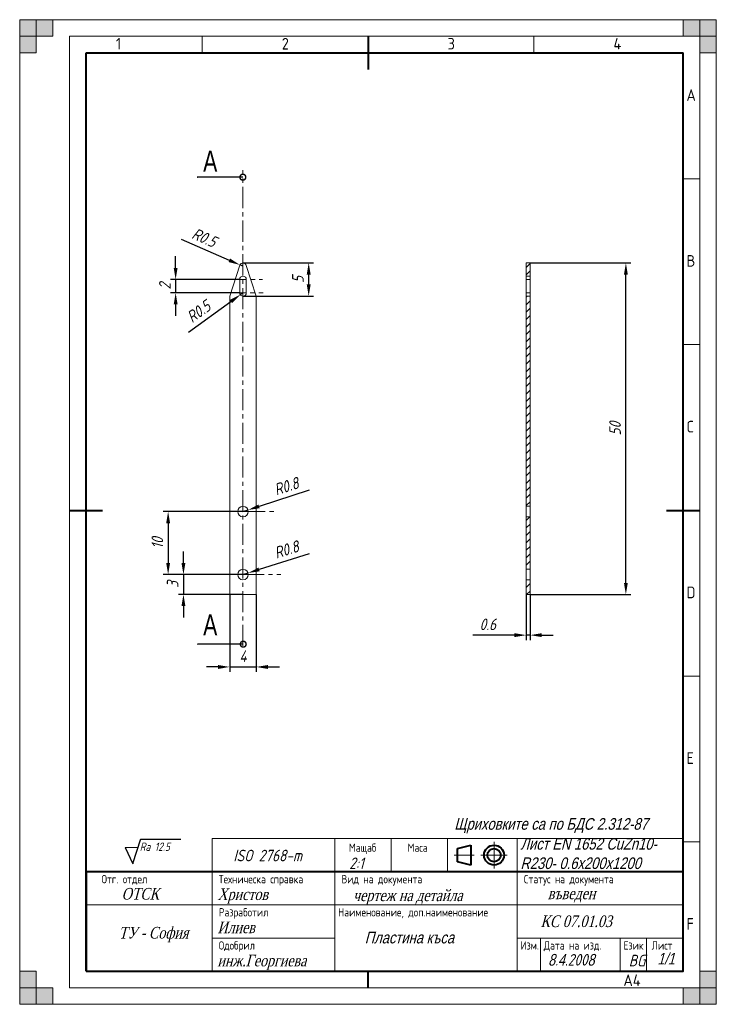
# Model space of a CAD drawing. Extents: x 0 to 210, y 0 to 297.
import ezdxf
from ezdxf.enums import TextEntityAlignment as Align

# ---------------------------------------------------------------- set-up
doc = ezdxf.new("R2010")
doc.units = 0
doc.linetypes.add('CENTER', pattern=[50.8, 31.75, -6.35, 6.35, -6.35])
doc.layers.get('0').update_dxf_attribs({"linetype": 'CONTINUOUS'})
doc.layers.get('DEFPOINTS').update_dxf_attribs({"linetype": 'CONTINUOUS'})
for name, color, linetype, lineweight in [('AxisLine', 6, 'CENTER', 20), ('Dimensions', 1, 'CONTINUOUS', 20), ('Hatch', 3, 'CONTINUOUS', 20), ('Text35', 3, 'CONTINUOUS', 35), ('Text50', 9, 'CONTINUOUS', 50), ('Thick Line', 5, 'CONTINUOUS', 25), ('ThickLine', 5, 'CONTINUOUS', 40), ('ThinLine', 1, 'CONTINUOUS', 20)]:
    doc.layers.add(name, color=color, linetype=linetype, lineweight=lineweight)
doc.layers.add('DIML35', color=1, linetype='CONTINUOUS')
doc.styles.add('ISO Proportional', font='isocp.shx')
doc.styles.add('SLDTEXTSTYLE0', font='TXT', dxfattribs={"width": 0.75})
doc.styles.get("Standard").update_dxf_attribs({"font": 'simplexc.shx', "width": 0.8, "oblique": 15})
doc.styles.add('WFTEXTn', font='simplexc.shx', dxfattribs={"width": 0.8})
doc.dimstyles.get("Standard").update_dxf_attribs({"dimtxt": 3.5, "dimasz": 3.5, "dimexe": 1.5, "dimexo": 0, "dimgap": 1.5, "dimtad": 1, "dimdsep": 46, "dimtxsty": 'Standard', "dimcen": -1.5, "dimdle": 1.25, "dimadec": 0, "dimazin": 0, "dimtfac": 0.75, "dimtdec": 1, "dimtmove": 0, "dimatfit": 3, "dimfxl": 0, "dimtolj": 1, "dimarcsym": 0})
doc.dimstyles.new('STANDARD$7', dxfattribs={"dimtxt": 3.5, "dimasz": 3.5, "dimexe": 1.5, "dimexo": 0, "dimgap": 1.5, "dimtad": 1, "dimdsep": 46, "dimtxsty": 'Standard', "dimblk1": 'DOTSMALL', "dimblk2": 'DOTSMALL', "dimsah": 1, "dimcen": -1.5, "dimdle": 1.25, "dimadec": 0, "dimazin": 0, "dimtfac": 0.75, "dimtdec": 1, "dimtmove": 0, "dimatfit": 3, "dimldrblk": 'DOTSMALL', "dimfxl": 0, "dimtolj": 1, "dimarcsym": 0})

# ---------------------------------------------------------------- blocks, each defined once
blk = doc.blocks.new('*D14')
at = {"layer": 'DEFPOINTS', "color": 0, "ltscale": 0.2}
for p in [(153.86, 223.63), (182.74, 223.63), (153.86, 123.63)]:
    blk.add_point(p, dxfattribs=at)
at = {"layer": 'Dimensions', "color": 0, "lineweight": -2, "ltscale": 0.2}
for p, q in [((153.86, 223.63), (184.24, 223.63)), ((182.74, 127.13), (182.74, 220.13)), ((153.86, 123.63), (184.24, 123.63))]:
    blk.add_line(p, q, dxfattribs=at)
at = {"layer": 'Dimensions', "color": 0, "ltscale": 0.2}
for points in [[(182.16, 220.13), (183.33, 220.13), (182.74, 223.63)], [(182.16, 127.13), (183.33, 127.13), (182.74, 123.63)]]:
    blk.add_solid(points, dxfattribs=at)
at = {"layer": 'Dimensions', "color": 0, "ltscale": 0.2, "insert": (179.49, 173.63), "char_height": 3.5, "attachment_point": 5, "rotation": 90}
blk.add_mtext('\\A1;50', dxfattribs=at)
blk = doc.blocks.new('*D15')
at = {"layer": 'DEFPOINTS', "color": 0, "ltscale": 0.2}
for p in [(66.31, 218.63), (47.01, 214.63), (66.31, 214.63), (67.31, 129.63), (49.36, 123.63), (67.31, 123.63)]:
    blk.add_point(p, dxfattribs=at)
at = {"layer": 'Dimensions', "color": 0, "lineweight": -2, "ltscale": 0.2}
for p, q in [((47.01, 222.13), (47.01, 225.63)), ((66.31, 218.63), (45.51, 218.63)), ((47.01, 218.63), (47.01, 214.63)), ((66.31, 214.63), (45.51, 214.63)), ((47.01, 211.13), (47.01, 207.63)), ((49.36, 133.13), (49.36, 136.63)), ((67.31, 129.63), (47.86, 129.63)), ((49.36, 129.63), (49.36, 123.63)), ((67.31, 123.63), (47.86, 123.63)), ((49.36, 120.13), (49.36, 116.63))]:
    blk.add_line(p, q, dxfattribs=at)
at = {"layer": 'Dimensions', "color": 0, "ltscale": 0.2}
for points in [[(46.43, 222.13), (47.6, 222.13), (47.01, 218.63)], [(46.43, 211.13), (47.6, 211.13), (47.01, 214.63)], [(48.78, 133.13), (49.95, 133.13), (49.36, 129.63)], [(48.78, 120.13), (49.95, 120.13), (49.36, 123.63)]]:
    blk.add_solid(points, dxfattribs=at)
at = {"layer": 'Dimensions', "color": 0, "ltscale": 0.2, "char_height": 3.5, "attachment_point": 5, "rotation": 90}
for s, insert in [('\\A1;2', (43.76, 216.63)), ('\\A1;3', (46.11, 126.63))]:
    blk.add_mtext(s, dxfattribs=dict(at, insert=insert))
blk = doc.blocks.new('*D16')
at = {"layer": 'DEFPOINTS', "color": 0, "ltscale": 0.2}
for p in [(66.4, 223.03), (67.31, 223.63), (87.12, 223.63), (67.31, 222.63), (67.31, 213.63)]:
    blk.add_point(p, dxfattribs=at)
at = {"layer": 'Dimensions', "color": 0, "lineweight": -2, "ltscale": 0.2}
for p, q in [((48.67, 230.75), (63.19, 224.43)), ((67.31, 222.63), (66.4, 223.03)), ((67.31, 223.63), (88.62, 223.63)), ((87.12, 217.13), (87.12, 220.13)), ((67.31, 213.63), (88.62, 213.63))]:
    blk.add_line(p, q, dxfattribs=at)
at = {"layer": 'Dimensions', "color": 0, "ltscale": 0.2}
for points in [[(63.42, 224.96), (62.96, 223.89), (66.4, 223.03)], [(86.54, 220.13), (87.71, 220.13), (87.12, 223.63)], [(86.54, 217.13), (87.71, 217.13), (87.12, 213.63)]]:
    blk.add_solid(points, dxfattribs=at)
at = {"layer": 'Dimensions', "color": 0, "ltscale": 0.2, "char_height": 3.5, "attachment_point": 5}
for s, insert, rotation in [('\\A1;R0.5', (55.62, 231.26), 336.4809), ('\\A1;5', (83.87, 218.63), 90)]:
    blk.add_mtext(s, dxfattribs=dict(at, insert=insert, rotation=rotation))
blk = doc.blocks.new('*D17')
at = {"layer": 'DEFPOINTS', "color": 0, "ltscale": 0.2}
for p in [(66.5, 214.04), (67.31, 214.63)]:
    blk.add_point(p, dxfattribs=at)
at = {"layer": 'Dimensions', "color": 0, "lineweight": -2, "ltscale": 0.2}
for p, q in [((67.31, 214.63), (66.5, 214.04)), ((50.84, 202.71), (63.67, 211.99))]:
    blk.add_line(p, q, dxfattribs=at)
at = {"layer": 'Dimensions', "color": 0, "ltscale": 0.2}
blk.add_solid([(63.33, 212.47), (64.01, 211.52), (66.5, 214.04)], dxfattribs=at)
at = {"layer": 'Dimensions', "color": 0, "ltscale": 0.2, "insert": (53.93, 208.96), "char_height": 3.5, "attachment_point": 5, "rotation": 35.8881}
blk.add_mtext('\\A1;R0.5', dxfattribs=at)
blk = doc.blocks.new('*D18')
at = {"layer": 'DEFPOINTS', "color": 0, "ltscale": 0.2}
for p in [(152.66, 123.63), (153.86, 123.63), (152.66, 111.36)]:
    blk.add_point(p, dxfattribs=at)
at = {"layer": 'Dimensions', "color": 0, "lineweight": -2, "ltscale": 0.2}
for p, q in [((152.66, 123.63), (152.66, 109.86)), ((153.86, 123.63), (153.86, 109.86)), ((149.16, 111.36), (136.56, 111.36)), ((153.86, 111.36), (152.66, 111.36)), ((157.36, 111.36), (160.86, 111.36))]:
    blk.add_line(p, q, dxfattribs=at)
at = {"layer": 'Dimensions', "color": 0, "ltscale": 0.2}
for points in [[(149.16, 111.94), (149.16, 110.77), (152.66, 111.36)], [(157.36, 111.94), (157.36, 110.77), (153.86, 111.36)]]:
    blk.add_solid(points, dxfattribs=at)
at = {"layer": 'Dimensions', "color": 0, "ltscale": 0.2, "insert": (141.11, 114.61), "char_height": 3.5, "attachment_point": 5}
blk.add_mtext('\\A1;0.6', dxfattribs=at)
blk = doc.blocks.new('*D19')
at = {"layer": 'DEFPOINTS', "color": 0, "ltscale": 0.2}
for p in [(67.31, 148.63), (44.75, 129.63), (67.31, 129.63)]:
    blk.add_point(p, dxfattribs=at)
at = {"layer": 'Dimensions', "color": 0, "lineweight": -2, "ltscale": 0.2}
for p, q in [((67.31, 148.63), (43.25, 148.63)), ((44.75, 145.13), (44.75, 133.13)), ((67.31, 129.63), (43.25, 129.63))]:
    blk.add_line(p, q, dxfattribs=at)
at = {"layer": 'Dimensions', "color": 0, "ltscale": 0.2}
for points in [[(44.16, 145.13), (45.33, 145.13), (44.75, 148.63)], [(44.16, 133.13), (45.33, 133.13), (44.75, 129.63)]]:
    blk.add_solid(points, dxfattribs=at)
at = {"layer": 'Dimensions', "color": 0, "ltscale": 0.2, "insert": (41.5, 139.13), "char_height": 3.5, "attachment_point": 5, "rotation": 90}
blk.add_mtext('\\A1;10', dxfattribs=at)
blk = doc.blocks.new('_DOTSMALL')
at = {"color": 0, "linetype": 'ByBlock', "ltscale": 0.5, "const_width": 0.5}
blk.add_lwpolyline([(-0.0625, 0, 1), (0.0625, 0, 1)], format="xyb", close=True, dxfattribs=at)
blk = doc.blocks.new('*D20')
at = {"layer": 'DEFPOINTS', "color": 0, "ltscale": 0.2}
for p in [(63.31, 123.63), (71.31, 123.63), (71.31, 101.76)]:
    blk.add_point(p, dxfattribs=at)
at = {"layer": 'Dimensions', "color": 0, "lineweight": -2, "ltscale": 0.2}
for p, q in [((63.31, 123.63), (63.31, 100.26)), ((71.31, 123.63), (71.31, 100.26)), ((59.81, 101.76), (56.31, 101.76)), ((63.31, 101.76), (71.31, 101.76)), ((74.81, 101.76), (78.31, 101.76))]:
    blk.add_line(p, q, dxfattribs=at)
at = {"layer": 'Dimensions', "color": 0, "ltscale": 0.2}
for points in [[(59.81, 102.34), (59.81, 101.17), (63.31, 101.76)], [(74.81, 102.34), (74.81, 101.17), (71.31, 101.76)]]:
    blk.add_solid(points, dxfattribs=at)
at = {"layer": 'Dimensions', "color": 0, "ltscale": 0.2, "insert": (67.31, 105.01), "char_height": 3.5, "attachment_point": 5}
blk.add_mtext('\\A1;4', dxfattribs=at)
blk = doc.blocks.new('*D21')
at = {"layer": 'DEFPOINTS', "color": 0, "ltscale": 0.2}
for p in [(67.31, 129.63), (68.84, 130.11)]:
    blk.add_point(p, dxfattribs=at)
at = {"layer": 'Dimensions', "color": 0, "lineweight": -2, "ltscale": 0.2}
for p, q in [((87.28, 135.92), (72.18, 131.16)), ((67.31, 129.63), (68.84, 130.11))]:
    blk.add_line(p, q, dxfattribs=at)
at = {"layer": 'Dimensions', "color": 0, "ltscale": 0.2}
blk.add_solid([(72, 131.72), (72.35, 130.61), (68.84, 130.11)], dxfattribs=at)
at = {"layer": 'Dimensions', "color": 0, "ltscale": 0.2, "insert": (80.42, 137.17), "char_height": 3.5, "attachment_point": 5, "rotation": 17.4922}
blk.add_mtext('\\A1;R0.8', dxfattribs=at)
blk = doc.blocks.new('*D22')
at = {"layer": 'DEFPOINTS', "color": 0, "ltscale": 0.2}
for p in [(67.31, 148.63), (68.84, 149.12)]:
    blk.add_point(p, dxfattribs=at)
at = {"layer": 'Dimensions', "color": 0, "lineweight": -2, "ltscale": 0.2}
for p, q in [((87.24, 155.05), (72.17, 150.19)), ((67.31, 148.63), (68.84, 149.12))]:
    blk.add_line(p, q, dxfattribs=at)
at = {"layer": 'Dimensions', "color": 0, "ltscale": 0.2}
blk.add_solid([(71.99, 150.75), (72.35, 149.64), (68.84, 149.12)], dxfattribs=at)
at = {"layer": 'Dimensions', "color": 0, "ltscale": 0.2, "insert": (80.38, 156.25), "char_height": 3.5, "attachment_point": 5, "rotation": 17.8559}
blk.add_mtext('\\A1;R0.8', dxfattribs=at)

msp = doc.modelspace()

# ---------------------------------------------------------------- hatches: boundary and pattern name
at = {"layer": 'Hatch', "linetype": 'Continuous', "lineweight": 0}
h = msp.add_hatch(dxfattribs=at)
h.set_pattern_fill('ANSI31', color=256, scale=0.5, style=0)
h.paths.add_polyline_path([(153.856, 219.631), (153.856, 223.631), (152.656, 223.631), (152.656, 219.631)], flags=0)
h = msp.add_hatch(dxfattribs=at)
h.set_pattern_fill('ANSI31', color=256, scale=0.5, style=0)
h.paths.add_polyline_path([(152.656, 150.231), (153.856, 150.231), (153.856, 213.631), (152.656, 213.631)], flags=0)
h = msp.add_hatch(dxfattribs=at)
h.set_pattern_fill('ANSI31', color=256, scale=0.5, style=0)
h.paths.add_polyline_path([(153.856, 147.031), (152.656, 147.031), (152.656, 131.231), (153.856, 131.231)], flags=0)
h = msp.add_hatch(dxfattribs=at)
h.set_pattern_fill('ANSI31', color=256, scale=0.5, style=0)
h.paths.add_polyline_path([(152.656, 123.631), (153.856, 123.631), (153.856, 128.031), (152.656, 128.031)], flags=0)
at = {"layer": 'ThinLine'}
for points in [[(0, 297), (5, 297), (5, 287), (0, 287)], [(0, 292), (10, 292), (10, 297), (0, 297)], [(210, 297), (210, 292), (200, 292), (200, 297)], [(205, 297), (205, 287), (210, 287), (210, 297)], [(5, 0), (5, 10), (0, 10), (0, 0)], [(210, 0), (205, 0), (205, 10), (210, 10)], [(0, 0), (0, 5), (10, 5), (10, 0)], [(210, 5), (200, 5), (200, 0), (210, 0)]]:
    msp.add_hatch(color=256, dxfattribs=at).paths.add_polyline_path(points)

# ---------------------------------------------------------------- linework, layer by layer
at = {"layer": 'AxisLine', "ltscale": 0.2}
for p, q in [((67.315, 108.113), (67.315, 251.621)), ((62.061, 218.631), (73.175, 218.631)), ((61.898, 214.631), (73.357, 214.631)), ((57.519, 148.631), (77.412, 148.631)), ((57.184, 129.631), (78.687, 129.631))]:
    msp.add_line(p, q, dxfattribs=at)
at = {"layer": 'DIML35', "ltscale": 0.5}
for p, q in [((34.135, 42.461), (36.564, 49.888)), ((36.564, 49.812), (48.552, 49.812)), ((31.762, 47.348), (34.135, 42.421))]:
    msp.add_line(p, q, dxfattribs=at)
at = {"layer": 'ThickLine'}
for p, q in [((105, 292), (105, 282)), ((20, 10), (20, 287)), ((20, 287), (200, 287)), ((200, 10), (200, 287)), ((15, 149), (25, 149)), ((195, 149), (205, 149)), ((132, 47), (136, 48)), ((136, 48), (136, 42)), ((132, 43), (132, 47)), ((136, 42), (132, 43)), ((105, 5), (105, 10))]:
    msp.add_line(p, q, dxfattribs=at)
at = {"layer": 'ThickLine', "linetype": 'Continuous', "lineweight": 15}
for p, q in [((66.365, 222.942), (63.315, 213.631)), ((68.296, 222.826), (71.315, 213.631)), ((152.656, 219.631), (152.656, 223.631)), ((153.856, 223.631), (152.656, 223.631)), ((153.856, 223.631), (153.856, 219.631)), ((66.315, 218.631), (66.315, 214.631)), ((68.315, 218.631), (68.315, 214.631)), ((152.656, 219.631), (152.656, 218.631)), ((153.856, 219.631), (152.656, 219.631)), ((152.656, 218.631), (152.656, 214.631)), ((152.656, 218.631), (153.856, 218.631)), ((153.856, 219.631), (153.856, 218.631)), ((153.856, 218.631), (153.856, 214.631)), ((152.656, 214.631), (152.656, 213.631)), ((152.656, 214.631), (153.856, 214.631)), ((153.856, 214.631), (153.856, 213.631)), ((63.315, 213.631), (63.315, 123.631)), ((71.315, 213.631), (71.315, 123.631)), ((152.656, 150.231), (152.656, 213.631)), ((152.656, 213.631), (153.856, 213.631)), ((153.856, 213.631), (153.856, 150.231)), ((152.656, 150.231), (152.656, 147.031)), ((153.856, 150.231), (152.656, 150.231)), ((153.856, 150.231), (153.856, 147.031)), ((152.656, 131.231), (152.656, 147.031)), ((152.656, 147.031), (153.856, 147.031)), ((153.856, 147.031), (153.856, 131.231)), ((152.656, 131.231), (153.856, 131.231)), ((152.656, 128.031), (152.656, 131.231)), ((153.856, 128.031), (153.856, 131.231)), ((152.656, 123.631), (152.656, 128.031)), ((153.856, 128.031), (152.656, 128.031)), ((153.856, 128.031), (153.856, 123.631)), ((71.315, 123.631), (63.315, 123.631)), ((153.856, 123.631), (152.656, 123.631))]:
    msp.add_line(p, q, dxfattribs=at)
at = {"layer": 'ThickLine'}
msp.add_lwpolyline([(20, 10), (200, 10), (200, 40), (20, 40)], close=True, dxfattribs=at)
at = {"layer": 'ThickLine', "linetype": 'Continuous', "lineweight": 15}
for centre in [(67.315, 148.631), (67.315, 129.631)]:
    msp.add_circle(centre, 1.6, dxfattribs=at)
at = {"layer": 'ThickLine'}
for radius in [3, 2]:
    msp.add_circle((143, 45), radius, dxfattribs=at)
at = {"layer": 'ThickLine', "linetype": 'Continuous', "lineweight": 15}
for centre, start, end in [((67.315, 222.631), 11.29705, 161.86506), ((67.315, 218.631), 0, 180), ((67.315, 214.631), 180, 0)]:
    msp.add_arc(centre, 1, start, end, dxfattribs=at)
at = {"layer": 'ThinLine'}
for p, q in [((210, 297), (0, 297)), ((0, 297), (0, 0)), ((210, 297), (210, 0)), ((205, 292), (15, 292)), ((15, 292), (15, 5)), ((55, 292), (55, 287)), ((155, 292), (155, 287)), ((205, 292), (205, 5)), ((200, 249), (205, 249)), ((200, 199), (205, 199)), ((200, 99), (205, 99)), ((95.002, 40), (95.002, 50)), ((112.002, 40), (112.002, 50)), ((129.002, 40), (129.002, 50)), ((143, 41), (143, 49)), ((150.002, 40), (150.002, 50)), ((200, 49), (205, 49)), ((131, 45), (137, 45)), ((139, 45), (147, 45)), ((58.002, 10), (58.002, 40)), ((95.002, 10), (95.002, 40)), ((150.002, 10), (150.002, 40)), ((20, 30), (200, 30)), ((58.002, 20), (95.002, 20)), ((150.018, 20), (200, 20)), ((157.002, 20), (157.002, 10)), ((181.002, 10.108), (181.002, 20)), ((189, 9.935), (189, 20)), ((15, 5), (205, 5)), ((0, 0), (210, 0))]:
    msp.add_line(p, q, dxfattribs=at)
at = {"layer": 'ThinLine', "ltscale": 0.2}
msp.add_line((31.762, 47.348), (35.753, 47.348), dxfattribs=at)
at = {"layer": 'ThinLine'}
for points in [[(0, 297), (5, 297), (5, 287), (0, 287)], [(0, 292), (10, 292), (10, 297), (0, 297)], [(58.002, 40), (200, 40), (200, 50), (58.002, 50)]]:
    msp.add_lwpolyline(points, close=True, dxfattribs=at)
at = {"layer": 'ThinLine', "ltscale": 0.5}
for points in [[(210, 297), (210, 292), (200, 292), (200, 297)], [(205, 297), (205, 287), (210, 287), (210, 297)], [(5, 0), (5, 10), (0, 10), (0, 0)], [(210, 0), (205, 0), (205, 10), (210, 10)], [(0, 0), (0, 5), (10, 5), (10, 0)], [(210, 5), (200, 5), (200, 0), (210, 0)]]:
    msp.add_lwpolyline(points, close=True, dxfattribs=at)

# ---------------------------------------------------------------- texts
at = {"layer": 'Dimensions', "linetype": 'Continuous', "char_height": 6.35, "attachment_point": 1, "style": 'SLDTEXTSTYLE0'}
for insert in [(55.315, 257.509), (55.315, 117.641)]:
    msp.add_mtext('A', dxfattribs=dict(at, insert=insert))
at = {"layer": 'DIML35', "ltscale": 0.5, "insert": (36.185, 48.785), "char_height": 2.5, "width": 14.23459, "attachment_point": 1}
msp.add_mtext('Ra 12.5', dxfattribs=at)
at = {"layer": 'Text35', "ltscale": 0.5, "style": 'ISO Proportional'}
for s, p in [('1', (29, 288)), ('2', (79, 288)), ('3', (129, 288)), ('4', (179, 288)), ('A', (201, 272.5)), ('B', (201, 222.5)), ('C', (201, 172.5)), ('D', (201, 122.5)), ('E', (201, 72.5)), ('F', (201, 22.5)), ('A4', (182, 5.5))]:
    msp.add_text(s, height=3.5, dxfattribs=at).set_placement(p)
at = {"layer": 'Text35', "style": 'WFTEXTn', "width": 0.8}
for s, p in [('Мащаб', (103.381, 46)), ('Маса', (119.952, 46)), ('Отг. отдел', (31.571, 36.5))]:
    msp.add_text(s, height=2.5, dxfattribs=at).set_placement(p, align=Align.CENTER)
for s, p in [('Техническа справка', (60, 36.5)), ('Вид на документа', (97, 36.5)), ('Статус на документа', (152, 36.5)), ('Разработил', (60, 26.5)), ('Наименование, доп.наименование', (96, 26.5)), ('Одобрил', (60, 16.5)), ('Изм.', (151, 16.5)), ('Дата на изд.', (157.998, 16.5)), ('Език', (182.017, 16.5)), ('Лист', (190.514, 16.5))]:
    msp.add_text(s, height=2.5, dxfattribs=at).set_placement(p)
at = {"layer": 'Text50', "ltscale": 0.2, "insert": (131.016, 56.154), "char_height": 3.5, "width": 71.03651, "attachment_point": 1}
msp.add_mtext('{\\fArial|b0|i0|c204|p34;Щриховките са по БДС \\fArial|b0|i0|c0|p34;2.312-87}', dxfattribs=at)
at = {"layer": 'Thick Line', "ltscale": 0.2, "insert": (64.415, 46.625), "char_height": 3.5, "width": 37, "attachment_point": 1}
msp.add_mtext('ISO 2768-m', dxfattribs=at)
at = {"layer": 'ThickLine', "ltscale": 0.2, "char_height": 3.5, "attachment_point": 1}
for s, insert, width in [('{\\fArial|b0|i0|c204|p34;Лист Е\\fArial|b0|i0|c0|p34;N\\fArial|b0|i0|c204|p34; 1652 \\fArial|b0|i0|c0|p34;CuZn10- R230- 0.6x200x1200}', (150.954, 50.142), 46.01845), ('2:1', (99.325, 44.291), 9.67313), ('{\\fTimes New Roman|b0|i0|c204|p18;ОТСК}', (30.74, 35.103), 10.65889), ('{\\fTimes New Roman|b0|i0|c204|p18;Христов}', (59.613, 34.952), 30.21725), ('{\\fTimes New Roman|b0|i0|c204|p18;чертеж на детайла}', (100.488, 34.624), 100.46362), ('{\\fTimes New Roman|b0|i0|c204|p18;въведен}', (159.206, 35.2), 41.74542), ('{\\fTimes New Roman|b0|i0|c204|p18;КС 07.0\\fTimes New Roman|b0|i0|c0|p18;1\\fTimes New Roman|b0|i0|c204|p18;.03}', (157.018, 26.799), 31.43769), ('{\\fTimes New Roman|b0|i0|c204|p18;Илиев}', (59.613, 24.952), 30.21725), ('{\\fTimes New Roman|b0|i0|c204|p18;ТУ - София}', (29.865, 23.347), 22.91612), ('{\\fArial|b0|i0|c204|p34;Пластина къса}', (104.025, 21.868), 38.99298), ('{\\fTimes New Roman|b0|i0|c204|p18;инж.Георгиева}', (59.613, 14.952), 30.21725), ('{\\fProxy 1|b0|i0|c204|p0;8}.{\\fProxy 1|b0|i0|c204|p0;4}.200{\\fProxy 1|b0|i0|c204|p0;8}', (159.322, 15.176), 21.25045), ('BG', (183.62, 14.946), 3.91532), ('{\\fProxy 1|b0|i0|c204|p0;1/1}', (192.256, 15.521), 6.21844)]:
    msp.add_mtext(s, dxfattribs=dict(at, insert=insert, width=width))

# ---------------------------------------------------------------- dimensions: what is measured, and where the dimension line sits
at = {"layer": 'Dimensions', "ltscale": 0.2}
for center, mpoint, text, picture, middle in [((67.315, 222.631), (66.398, 223.03), 'R0.5', '*D16', (54.323, 228.285)), ((67.315, 214.631), (66.505, 214.044), 'R0.5', '*D17', (55.836, 206.325)), ((67.315, 148.631), (68.838, 149.121), 'R0.8', '*D22', (81.372, 153.159)), ((67.315, 129.631), (68.841, 130.111), 'R0.8', '*D21', (81.401, 134.07))]:
    dim = msp.add_radius_dim(center=center, mpoint=mpoint, text=text, dimstyle='Standard', dxfattribs=at)
    dim.commit()
    dim.dimension.update_dxf_attribs({"geometry": picture, "text_midpoint": middle})
for base, p1, p2, text, picture, middle in [((87.124, 223.631), (67.315, 213.631), (67.315, 223.631), '5', '*D16', (83.874, 218.631)), ((49.363, 123.631), (67.315, 129.631), (67.315, 123.631), '3', '*D15', (46.113, 126.631)), ((182.743, 223.631), (153.856, 123.631), (153.856, 223.631), '50', '*D14', (179.493, 173.631)), ((44.746, 129.631), (67.315, 148.631), (67.315, 129.631), '10', '*D19', (41.496, 139.131))]:
    dim = msp.add_linear_dim(base=base, p1=p1, p2=p2, angle=90, text=text, dimstyle='Standard', dxfattribs=at)
    dim.commit()
    dim.dimension.update_dxf_attribs({"geometry": picture, "text_midpoint": middle})
dim = msp.add_linear_dim(base=(47.015, 214.631), p1=(66.315, 218.631), p2=(66.315, 214.631), angle=90, text='2', dimstyle='Standard', dxfattribs=at)
dim.commit()
dim.dimension.update_dxf_attribs({"geometry": '*D15', "text_midpoint": (47.015, 216.631), "dimtype": 160})
for base, p1, p2, text, picture, middle in [((71.315, 101.758), (63.315, 123.631), (71.315, 123.631), '4', '*D20', (67.315, 105.008)), ((152.656, 111.358), (153.856, 123.631), (152.656, 123.631), '0.6', '*D18', (141.11, 114.608))]:
    dim = msp.add_linear_dim(base=base, p1=p1, p2=p2, text=text, dimstyle='Standard', dxfattribs=at)
    dim.commit()
    dim.dimension.update_dxf_attribs({"geometry": picture, "text_midpoint": middle})

# ---------------------------------------------------------------- leaders
for points in [[(67.275, 249.495), (53.505, 249.495), (53.606, 249.495)], [(67.381, 108.635), (53.61, 108.635), (53.711, 108.635)]]:
    msp.add_leader(points, dimstyle='STANDARD$7', override={"dimgap": 1.5, "dimtad": 0}, dxfattribs=at)

doc.saveas('drawing.dxf')
